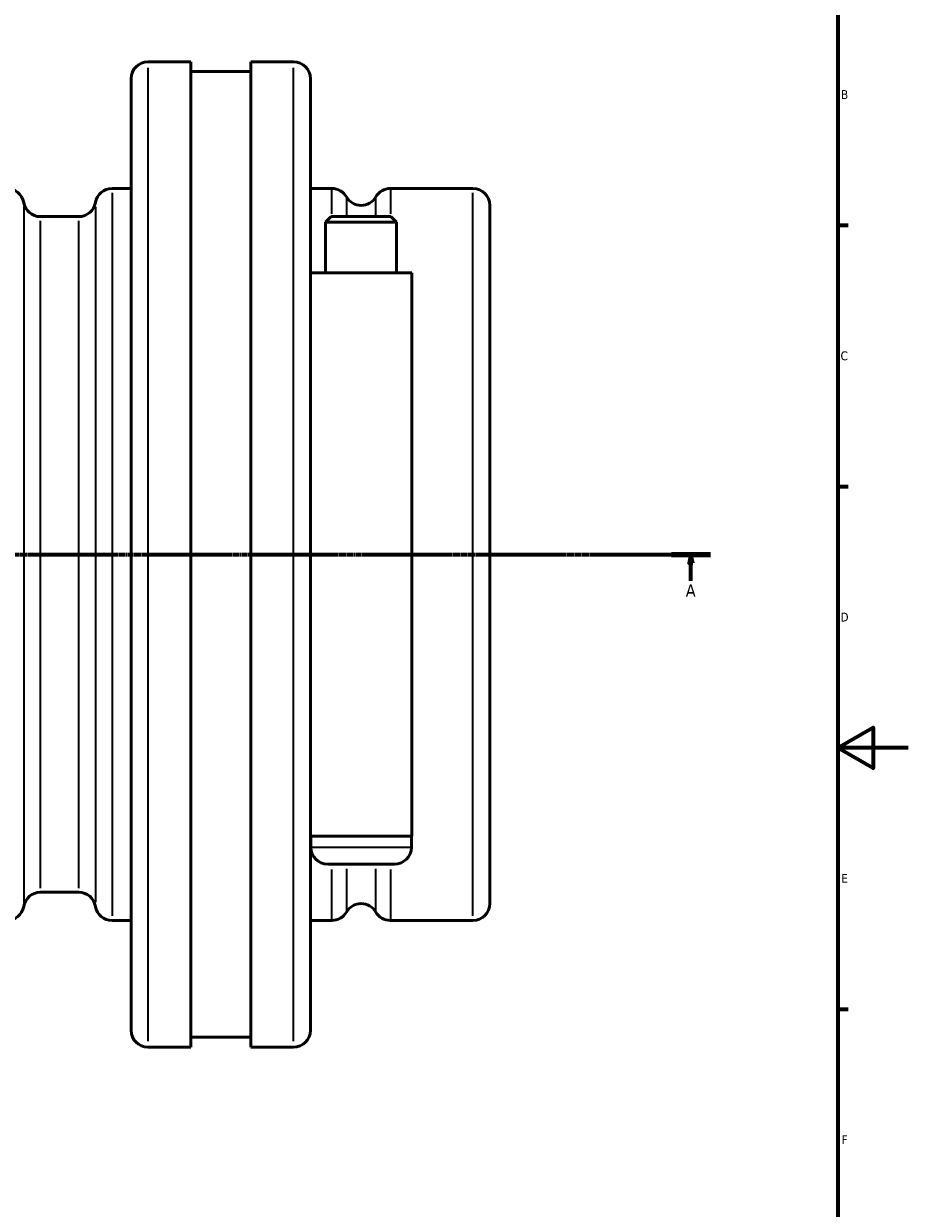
# Model space of a CAD drawing. Header units: millimetres. Extents: x -189 to 1463, y -170 to 1183.
# Tile 4 of 9: x 589 to 841, y 166 to 503. Entities that reach past the tile are written whole.
import ezdxf

# ---------------------------------------------------------------- set-up
doc = ezdxf.new("R2010")
doc.units = ezdxf.units.MM
doc.linetypes.add('CHAIN', pattern=[0.7087, 0.4724, -0.0591, 0.1181, -0.0591])
for name, color, linetype, lineweight in [('Border (ISO)', 7, 'Continuous', 70), ('Section Line (ISO)', 7, 'CHAIN', 70), ('Visible (ISO)', 7, 'Continuous', 50), ('Visible Narrow (ISO)', 7, 'Continuous', 35)]:
    doc.layers.add(name, color=color, linetype=linetype, lineweight=lineweight)
doc.styles.add('Label Text (ISO)', font='tahoma.ttf')
doc.styles.add('Note Text (ISO)', font='tahoma.ttf')

# ---------------------------------------------------------------- blocks, each defined once
blk = doc.blocks.new('Borders Default Border')
at = {"layer": 'Border (ISO)'}
for p, q in [((821, 445.5), (823.9, 445.5)), ((821, 371.25), (823.9, 371.25)), ((821, 222.75), (823.9, 222.75))]:
    blk.add_line(p, q, dxfattribs=at)
at = {"layer": 'Border (ISO)', "flags": 128}
for points in [[(20, 20), (20, 574), (821, 574), (821, 20), (20, 20)], [(841, 297), (821, 297), (831, 302.77), (831, 291.23), (821, 297)]]:
    blk.add_lwpolyline(points, dxfattribs=at)
at = {"layer": 'Border (ISO)', "color": 232, "true_color": 0xca0064, "char_height": 2.5, "attachment_point": 7, "style": 'Note Text (ISO)'}
for s, insert in [('B', (821.89, 481.37)), ('C', (821.73, 407.08)), ('D', (821.73, 332.88)), ('E', (821.94, 258.63)), ('F', (822, 184.38))]:
    blk.add_mtext(s, dxfattribs=dict(at, insert=insert))
blk = doc.blocks.new('2dTransSection0')
at = {"layer": 'Section Line (ISO)', "linetype": 'CHAIN'}
blk.add_line((241.33, 351.93), (784.73, 351.93), dxfattribs=at)
at = {"layer": 'Section Line (ISO)', "linetype": 'Continuous', "lineweight": 140}
for p, q in [((241.33, 351.93), (252.37, 351.93)), ((773.69, 351.93), (784.73, 351.93))]:
    blk.add_line(p, q, dxfattribs=at)
at = {"layer": 'Section Line (ISO)', "linetype": 'Continuous'}
for p, q in [((246.85, 351.93), (246.35, 349.43)), ((246.85, 349.43), (246.85, 351.93)), ((247.35, 349.43), (246.85, 351.93)), ((779.21, 351.93), (778.71, 349.43)), ((779.21, 349.43), (779.21, 351.93)), ((779.71, 349.43), (779.21, 351.93)), ((246.35, 349.43), (247.35, 349.43)), ((246.85, 344.48), (246.85, 349.43)), ((778.71, 349.43), (779.71, 349.43)), ((779.21, 344.48), (779.21, 349.43))]:
    blk.add_line(p, q, dxfattribs=at)
at = {"layer": 'Section Line (ISO)', "linetype": 'Continuous', "flags": 128}
for points in [[(247.35, 349.43), (246.85, 351.93), (246.35, 349.43), (247.35, 349.43)], [(779.71, 349.43), (779.21, 351.93), (778.71, 349.43), (779.71, 349.43)]]:
    blk.add_lwpolyline(points, dxfattribs=at)
at = {"layer": 'Section Line (ISO)'}
for points in [[(247.35, 349.43), (246.85, 351.93), (246.35, 349.43), (247.35, 349.43)], [(779.71, 349.43), (779.21, 351.93), (778.71, 349.43), (779.71, 349.43)]]:
    blk.add_solid(points, dxfattribs=at)
at = {"layer": 'Section Line (ISO)', "char_height": 3.5, "attachment_point": 7, "style": 'Label Text (ISO)'}
for insert in [(245.36, 339.93), (777.72, 339.93)]:
    blk.add_mtext('A', dxfattribs=dict(at, insert=insert))

msp = doc.modelspace()

# ---------------------------------------------------------------- linework, layer by layer
at = {"layer": 'Visible (ISO)'}
for p, q in [((624.831, 491.927), (637.031, 491.927)), ((637.031, 211.927), (637.031, 491.927)), ((654.031, 211.927), (654.031, 491.927)), ((654.031, 491.927), (666.231, 491.927)), ((637.031, 489.127), (654.031, 489.127)), ((620.031, 216.727), (620.031, 487.127)), ((671.031, 487.127), (671.031, 216.727)), ((614.631, 455.927), (620.031, 455.927)), ((671.031, 455.927), (677.117, 455.927)), ((693.745, 455.927), (717.231, 455.927)), ((722.031, 451.127), (722.031, 252.727)), ((594.231, 447.927), (605.165, 447.927)), ((676.951, 447.927), (675.351, 446.327)), ((676.951, 447.927), (693.911, 447.927)), ((693.911, 447.927), (695.511, 446.327)), ((695.511, 446.327), (675.351, 446.327)), ((675.351, 431.927), (675.351, 446.327)), ((695.511, 431.927), (695.511, 446.327)), ((699.831, 431.927), (671.031, 431.927)), ((699.831, 271.927), (699.831, 431.927)), ((671.031, 271.927), (699.831, 271.927)), ((671.131, 271.927), (671.131, 268.727)), ((699.731, 271.927), (699.731, 268.727)), ((694.931, 263.927), (675.931, 263.927)), ((594.231, 255.927), (605.165, 255.927)), ((614.631, 247.927), (620.031, 247.927)), ((671.031, 247.927), (677.117, 247.927)), ((693.745, 247.927), (717.231, 247.927)), ((637.031, 214.727), (654.031, 214.727)), ((624.831, 211.927), (637.031, 211.927)), ((654.031, 211.927), (666.231, 211.927))]:
    msp.add_line(p, q, dxfattribs=at)
for centre, start, end in [((624.831, 487.127), 90, 180), ((666.231, 487.127), 0, 90), ((584.765, 451.127), 9.59407, 90), ((614.631, 451.127), 90, 170.40593), ((677.117, 451.127), 30, 90), ((693.745, 451.127), 90, 150), ((717.231, 451.127), 0, 90), ((594.231, 452.727), 189.59407, 270), ((605.165, 452.727), 270, 350.40593), ((685.431, 455.927), 210, 330), ((675.931, 268.727), 180, 270), ((694.931, 268.727), 270, 0), ((594.231, 251.127), 90, 170.40593), ((605.165, 251.127), 9.59407, 90), ((685.431, 247.927), 30, 150), ((717.231, 252.727), 270, 0), ((584.765, 252.727), 270, 350.40593), ((614.631, 252.727), 189.59407, 270), ((677.117, 252.727), 270, 330), ((693.745, 252.727), 210, 270), ((624.831, 216.727), 180, 270), ((666.231, 216.727), 270, 0)]:
    msp.add_arc(centre, 4.8, start, end, dxfattribs=at)
at = {"layer": 'Visible Narrow (ISO)'}
for p, q in [((624.831, 490.204), (624.831, 213.651)), ((666.231, 213.651), (666.231, 490.204)), ((614.631, 454.647), (614.631, 249.208)), ((677.117, 448.698), (677.117, 455.907)), ((693.745, 455.907), (693.745, 448.698)), ((717.231, 249.208), (717.231, 454.647)), ((681.274, 453.513), (681.274, 448.469)), ((689.588, 448.469), (689.588, 453.513)), ((589.498, 450.696), (589.498, 253.159)), ((609.898, 450.696), (609.898, 253.159)), ((594.231, 446.745), (594.231, 257.109)), ((605.165, 257.109), (605.165, 446.745)), ((671.307, 268.727), (699.555, 268.727)), ((681.274, 262.629), (681.274, 250.362)), ((689.588, 250.362), (689.588, 262.629)), ((677.117, 247.968), (677.117, 262.405)), ((693.745, 262.405), (693.745, 247.968))]:
    msp.add_line(p, q, dxfattribs=at)

# ---------------------------------------------------------------- block references
msp.add_blockref('Borders Default Border', (0, 0))
at = {"layer": 'Section Line (ISO)'}
msp.add_blockref('2dTransSection0', (0, 0), dxfattribs=at)

doc.saveas('drawing.dxf')
